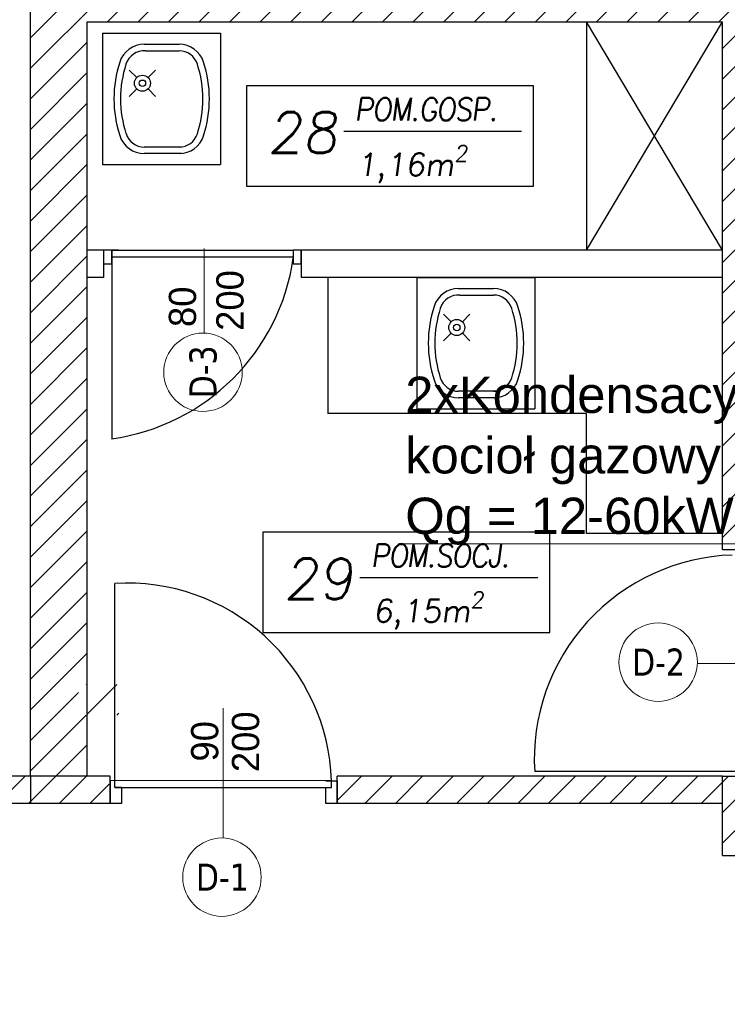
# Model space of a CAD drawing. Header units: millimetres. Extents: x -486876 to 553054, y -140324 to 834178.
# Tile 28 of 155: x -166076 to -162959, y 78064 to 82405. Entities that reach past the tile are written whole.
import ezdxf
from ezdxf.enums import TextEntityAlignment as Align

# ---------------------------------------------------------------- set-up
doc = ezdxf.new("R2010")
doc.units = ezdxf.units.MM
doc.linetypes.add('DASH2', pattern=[0.75, 0.5, -0.25])
for name, color, linetype, lineweight in [('_XREF', 252, 'DASH2', 13), ('IS_GAZ_TEKST', 7, 'Continuous', 20), ('XREF$0$okna', 8, 'Continuous', 20), ('XREF$0$ściana nośna', 8, 'Continuous', 30)]:
    doc.layers.add(name, color=color, linetype=linetype, lineweight=lineweight)
for name, color, linetype in [('XREF$0$ArchiCAD', 8, 'Continuous'), ('XREF$0$DRZWI', 8, 'Continuous'), ('XREF$0$MEBLE', 8, 'Continuous'), ('XREF$0$nowe ściany', 8, 'Continuous'), ('XREF$0$OPIS', 8, 'Continuous'), ('XREF$0$OPISY', 8, 'Continuous'), ('XREF$0$WYPEŁNIENIA', 8, 'Continuous'), ('XREF$0$ŚCIANY', 8, 'Continuous')]:
    doc.layers.add(name, color=color, linetype=linetype)
doc.styles.add('GENERATED_STYLE_1', font='ARIALN.TTF')
doc.styles.add('XREF$0$APLUS', font='arial.ttf', dxfattribs={"width": 0.6})
doc.styles.add('XREF$0$GENERATED_STYLE_1', font='txt')
doc.styles.add('XREF$0$Standard', font='arial.ttf')
doc.styles.add('XREF$0$Verdana 0.8', font='verdana.ttf', dxfattribs={"width": 0.8})
pattern_1 = [(45, (-52999.899, 13162.694), (-6.7351921, 6.7351921), [])]

# ---------------------------------------------------------------- blocks, each defined once
blk = doc.blocks.new('XREF')
at = {"layer": 'XREF$0$WYPEŁNIENIA'}
h = blk.add_hatch(dxfattribs=at)
h.set_pattern_fill('ANSI31', color=256, scale=3)
h.set_pattern_definition(pattern_1)
h.paths.add_polyline_path([(2833.43, 11289.37), (2724.32, 11289.37), (2724.32, 11249.37), (2833.43, 11249.37)])
h.paths.add_polyline_path([(2867.14, 11289.37), (2833.43, 11289.37), (2833.43, 11249.37), (2867.14, 11249.37)])
h.paths.add_polyline_path([(2561.4, 11289.37), (2420.48, 11289.37), (2420.48, 11249.37), (2561.4, 11249.37)])
h.paths.add_polyline_path([(2257.56, 11289.37), (2121.56, 11289.37), (2121.56, 11163.24), (2161.56, 11163.24), (2161.56, 11249.37), (2257.56, 11249.37)])
h.paths.add_polyline_path([(2161.56, 11000.31), (2121.56, 11000.31), (2121.56, 10935.51), (2161.56, 10935.51)])
h.paths.add_polyline_path([(2161.56, 10935.51), (2121.56, 10935.51), (2121.56, 10867.6), (2161.56, 10867.6)])
h.paths.add_polyline_path([(3030.07, 11289.37), (3030.07, 11249.37), (3176.56, 11249.37), (3176.56, 11149.37), (2871.56, 11149.37), (2871.56, 10935.51), (2896.56, 10935.51), (2896.56, 11134.37), (3176.56, 11134.37), (3176.56, 10935.51), (3201.56, 10935.51), (3201.56, 11045.83), (3361.56, 11045.83), (3361.56, 10945.96), (3337.08, 10945.96), (3337.08, 10935.51), (3364.3, 10935.51), (3364.3, 10937.53), (3378.3, 10937.53), (3378.3, 10935.51), (3395.73, 10935.51), (3395.73, 10937.53), (3409.73, 10937.53), (3409.73, 10935.51), (3427.16, 10935.51), (3427.16, 10937.53), (3441.16, 10937.53), (3441.16, 10935.51), (3446.56, 10935.51), (3446.56, 10945.96), (3376.56, 10945.96), (3376.56, 11045.83), (3456.22, 11045.83), (3456.22, 11060.83), (3201.56, 11060.83), (3201.56, 11249.37), (3207.26, 11249.37), (3207.26, 11289.37), (3205.89, 11289.37)])
h.paths.add_polyline_path([(3179.52, 11177.85), (3198.59, 11177.85), (3198.59, 11191.35), (3179.52, 11191.35)], flags=24)
h.paths.add_polyline_path([(3151.69, 11132.98), (3151.69, 11150.77), (3138.19, 11150.77), (3138.19, 11132.98)], flags=25)
h.paths.add_polyline_path([(3276.39, 11044.44), (3276.39, 11062.23), (3262.89, 11062.23), (3262.89, 11044.44)], flags=25)
h = blk.add_hatch(dxfattribs=at)
h.set_pattern_fill('ANSI31', color=256, scale=3)
h.set_pattern_definition(pattern_1)
h.paths.add_polyline_path([(3536.35, 10935.51), (3530.35, 10935.51), (3530.35, 10801.78), (3536.35, 10801.78)])
h.paths.add_polyline_path([(3536.35, 11045.83), (3530.35, 11045.83), (3530.35, 10945.96), (3533.62, 10945.96), (3536.35, 10945.96)], flags=17)
h.paths.add_polyline_path([(3796.56, 11096.65), (3766.56, 11096.65), (3766.56, 11060.83), (3507.62, 11060.83), (3507.62, 11045.83), (3526.56, 11045.83), (3626.56, 11045.83), (3626.56, 10935.51), (3636.56, 10935.51), (3636.56, 11045.83), (3766.56, 11045.83), (3796.56, 11045.83)])
edge = h.paths.add_edge_path()
edge.add_arc((3779.04, 10935.86), 93.67, 192.1343, 192.8888, ccw=False)
edge.add_line((3687.46, 10916.17), (3684.53, 10916.17))
edge.add_line((3684.53, 10916.17), (3684.53, 10926.14))
edge.add_line((3684.53, 10926.14), (3636.56, 10926.14))
edge.add_line((3636.56, 10926.14), (3636.56, 10935.51))
edge.add_line((3636.56, 10935.51), (3626.56, 10935.51))
edge.add_line((3626.56, 10935.51), (3626.56, 10926.14))
edge.add_line((3626.56, 10926.14), (3626.56, 10916.14))
edge.add_line((3626.56, 10916.14), (3626.56, 10891.78))
edge.add_line((3626.56, 10891.78), (3687.73, 10891.78))
edge.add_line((3687.73, 10891.78), (3687.73, 10914.97))
h.paths.add_polyline_path([(3647.75, 10901.56), (3633.75, 10901.56), (3633.75, 10915.56), (3647.75, 10915.56)], flags=16)
h.paths.add_polyline_path([(3796.56, 10926.14), (3766.56, 10926.14), (3766.56, 10872.13), (3796.56, 10872.13)])
h.paths.add_polyline_path([(3796.56, 10818.23), (3766.56, 10818.23), (3766.56, 10801.78), (3747.83, 10801.78), (3747.83, 10786.78), (3766.56, 10786.78), (3766.56, 10776.78), (3796.56, 10776.78)])
h.paths.add_polyline_path([(3747.83, 10801.78), (3680.36, 10801.78), (3680.36, 10786.78), (3747.83, 10786.78)])
h.paths.add_polyline_path([(3406.41, 10801.78), (3376.56, 10801.78), (3376.56, 10889.68), (3446.15, 10889.68), (3446.56, 10916.14), (3446.56, 10926.14), (3446.56, 10935.51), (3441.16, 10935.51), (3441.16, 10923.53), (3427.16, 10923.53), (3427.16, 10935.51), (3409.73, 10935.51), (3409.73, 10923.53), (3395.73, 10923.53), (3395.73, 10935.51), (3378.3, 10935.51), (3378.3, 10923.53), (3364.3, 10923.53), (3364.3, 10935.51), (3337.08, 10935.51), (3337.08, 10926.14), (3301.56, 10926.14), (3301.56, 10920.14), (3301.56, 10916.14), (3337.08, 10916.14), (3337.08, 10889.68), (3361.56, 10889.68), (3361.56, 10801.78), (3189.06, 10801.78), (3176.56, 10801.78), (3176.56, 10766.78), (3201.56, 10766.78), (3201.56, 10786.78), (3406.41, 10786.78)])
h.paths.add_polyline_path([(3214.49, 10923.14), (3214.49, 10926.14), (3201.56, 10926.14), (3201.56, 10935.51), (3176.56, 10935.51), (3176.56, 10901.78), (3201.56, 10901.78), (3201.56, 10916.14), (3214.49, 10916.14)], flags=17)
h.paths.add_polyline_path([(3176.56, 10801.78), (3006.73, 10801.78), (3006.73, 10789.78), (3176.56, 10789.78)])
h.paths.add_polyline_path([(2906.73, 10801.78), (2815.34, 10801.78), (2815.34, 10789.78), (2894.64, 10789.78), (2904.95, 10789.78)])
h.paths.add_polyline_path([(2896.56, 10935.51), (2871.56, 10935.51), (2871.56, 10801.78), (2896.56, 10801.78)])
h.paths.add_polyline_path([(2892.75, 10828.64), (2910.53, 10828.64), (2910.53, 10842.14), (2892.75, 10842.14)])
h = blk.add_hatch(dxfattribs=at)
h.set_pattern_fill('ANSI31', color=256, scale=3)
h.set_pattern_definition(pattern_1)
h.paths.add_polyline_path([(2833.43, 10024.04), (2806.56, 10024.04), (2806.56, 10062.95), (2756.56, 10062.95), (2756.56, 10102.95), (2726.65, 10102.95), (2725.88, 10101.79), (2725.88, 10033.49), (2680.31, 10033.49), (2680.31, 10102.95), (2641.56, 10102.95), (2641.56, 10024.04), (2546.56, 10024.04), (2546.56, 9984.04), (2833.43, 9984.04)])
h.paths.add_polyline_path([(3067, 10024.04), (2833.43, 10024.04), (2833.43, 9984.04), (3067, 9984.04), (3067, 9994.04)])
h.paths.add_polyline_path([(2456.56, 10024.04), (2376.56, 10024.04), (2376.56, 10044.04), (2361.56, 10044.04), (2361.56, 10024.04), (2161.56, 10024.04), (2161.56, 10141.99), (2121.56, 10141.99), (2121.56, 9894.37), (1846.56, 9894.37), (1846.56, 9872.67), (1876.56, 9872.67), (2121.56, 9872.67), (2121.56, 9779.12), (2161.56, 9779.12), (2161.56, 9869.37), (2161.56, 9984.04), (2456.56, 9984.04)])
h.paths.add_polyline_path([(2376.56, 10304.91), (2361.56, 10304.91), (2361.56, 10144.04), (2371.64, 10144.04), (2376.56, 10144.04)])
h.paths.add_polyline_path([(2444.58, 10649.37), (2192.94, 10649.37), (2192.94, 10634.37), (2379.58, 10634.37), (2379.58, 10589.37), (2444.58, 10589.37)])
h.paths.add_polyline_path([(2161.56, 10634.37), (2192.94, 10634.37), (2192.94, 10649.37), (2161.56, 10649.37), (2161.56, 10704.67), (2121.56, 10704.67), (2121.56, 10581.7), (2161.56, 10581.7)])
h.paths.add_polyline_path([(2647.02, 10553.68), (2666.09, 10553.68), (2666.09, 10567.18), (2647.02, 10567.18)], flags=16)
h.paths.add_polyline_path([(2530.53, 10311.91), (2530.53, 10304.91), (2666.56, 10304.91), (2666.56, 10392.95), (2646.56, 10392.95), (2646.56, 10322.95), (2530.53, 10322.95)])
edge = h.paths.add_edge_path()
edge.add_line((2430.53, 10304.91), (2430.53, 10311.91))
edge.add_line((2430.53, 10311.91), (2433.03, 10311.91))
edge.add_line((2433.03, 10311.91), (2430.53, 10314.91))
edge.add_arc((2428.76, 10318.93), 4.39, 293.6835, 426.3165)
edge.add_line((2430.53, 10322.95), (2161.56, 10322.95))
edge.add_line((2161.56, 10322.95), (2161.56, 10418.77))
edge.add_line((2161.56, 10418.77), (2121.56, 10418.77))
edge.add_line((2121.56, 10418.77), (2121.56, 10304.91))
edge.add_line((2121.56, 10304.91), (2430.53, 10304.91))
h.paths.add_polyline_path([(2666.56, 10649.37), (2641.65, 10649.37), (2641.65, 10634.37), (2646.56, 10634.37), (2646.56, 10497.95), (2666.56, 10497.95)])
at = {"layer": 'XREF$0$DRZWI', "ltscale": 1.2}
blk.add_line((2906.73, 10799.86), (2906.73, 10789.78), dxfattribs=at)
at = {"layer": 'XREF$0$DRZWI'}
for points in [[(2907.37, 11033.62), (2903.84, 11033.62), (2903.84, 11027.62), (2907.37, 11027.62)], [(2990.9, 11033.62), (2987.37, 11033.62), (2987.37, 11027.62), (2990.9, 11027.62)]]:
    blk.add_lwpolyline(points, close=True, dxfattribs=at)
for points in [[(2907.37, 11033.62), (2987.37, 11033.62), (2987.37, 11030.54), (2974.87, 11030.54), (2907.37, 11030.54)], [(2910.37, 11033.62), (2907.37, 11033.62), (2907.37, 10950.54)], [(2916.39, 11033.62), (2987.37, 11033.62), (2987.37, 11030.54), (2974.87, 11030.54), (2907.37, 11030.54)], [(2911.73, 10796.78), (2908.73, 10796.78), (2908.73, 10886.78), (2908.73, 10886.78)], [(3183.74, 10806.78), (3183.74, 10803.78), (3093.74, 10803.78), (3093.74, 10803.78)], [(2908.73, 10796.78), (3004.23, 10796.78), (3004.23, 10799.78), (3004.23, 10799.78), (2906.73, 10799.86)], [(2911.73, 10796.78), (2911.73, 10789.78), (2906.73, 10789.78)], [(3001.73, 10799.78), (3006.73, 10799.78), (3006.73, 10789.78), (3001.73, 10789.78)], [(3001.73, 10789.78), (3001.73, 10796.69)]]:
    blk.add_lwpolyline(points, dxfattribs=at)
for centre, radius, start, end in [((2894.62, 11043.34), 93.67, 277.8209, 351.9529), ((3183.69, 10809.22), 90.11, 91.872, 183.4612), ((2914.17, 10796.83), 90.11, 1.872, 93.4612)]:
    blk.add_arc(centre, radius, start, end, dxfattribs=at)
at = {"layer": 'XREF$0$MEBLE'}
for p, q in [((3176.56, 11033.62), (3116.56, 11134.37)), ((3116.56, 11134.37), (3116.56, 11033.62)), ((3116.56, 11033.62), (3176.56, 11134.37)), ((3002.6, 11021.62), (3002.6, 10961.62)), ((3116.56, 10961.62), (3002.6, 10961.62)), ((3116.56, 10908.7), (3116.56, 10961.62)), ((3176.56, 10908.7), (3116.56, 10908.7))]:
    blk.add_line(p, q, dxfattribs=at)
at = {"layer": 'XREF$0$MEBLE', "ltscale": 1.2}
for p, q in [((2903.37, 11129.3), (2903.37, 11071.42)), ((2903.37, 11129.3), (2955.25, 11129.3)), ((2955.25, 11129.3), (2955.25, 11071.42)), ((2955.25, 11129.3), (2955.25, 11071.42)), ((2921.75, 11124.48), (2937.06, 11124.48)), ((2921.75, 11124.48), (2937.06, 11124.48)), ((2922.32, 11121.58), (2937.06, 11121.58)), ((2922.32, 11121.58), (2937.06, 11121.58)), ((2918.42, 11109.78), (2915.11, 11113.08)), ((2918.42, 11109.78), (2915.11, 11113.08)), ((2923.42, 11109.78), (2926.73, 11113.08)), ((2923.42, 11109.78), (2926.73, 11113.08)), ((2918.42, 11104.77), (2915.11, 11101.46)), ((2918.42, 11104.77), (2915.11, 11101.46)), ((2923.42, 11104.77), (2926.73, 11101.46)), ((2923.42, 11104.77), (2926.73, 11101.46)), ((2938.2, 11079.14), (2921.75, 11079.14)), ((2938.2, 11079.14), (2921.75, 11079.14)), ((2938.2, 11076.24), (2921.75, 11076.24)), ((2938.2, 11076.24), (2921.75, 11076.24)), ((2903.37, 11071.42), (2955.25, 11071.42)), ((3041.86, 11021.62), (3041.86, 10963.74)), ((3041.86, 11021.62), (3093.74, 11021.62)), ((3093.74, 11021.62), (3093.74, 10963.74)), ((3093.74, 11021.62), (3093.74, 10963.74)), ((3060.24, 11016.8), (3075.54, 11016.8)), ((3060.24, 11016.8), (3075.54, 11016.8)), ((3060.81, 11013.91), (3075.54, 11013.91)), ((3060.81, 11013.91), (3075.54, 11013.91)), ((3056.91, 11002.1), (3053.6, 11005.4)), ((3056.91, 11002.1), (3053.6, 11005.4)), ((3061.91, 11002.1), (3065.22, 11005.4)), ((3061.91, 11002.1), (3065.22, 11005.4)), ((3056.9, 10997.09), (3053.6, 10993.78)), ((3056.9, 10997.09), (3053.6, 10993.78)), ((3061.91, 10997.09), (3065.22, 10993.78)), ((3061.91, 10997.09), (3065.22, 10993.78)), ((3076.69, 10971.46), (3060.24, 10971.46)), ((3076.69, 10971.46), (3060.24, 10971.46)), ((3076.69, 10968.56), (3060.24, 10968.56)), ((3076.69, 10968.56), (3060.24, 10968.56)), ((3041.86, 10963.74), (3093.74, 10963.74))]:
    blk.add_line(p, q, dxfattribs=at)
for centre, radius in [((2920.92, 11107.27), 3.54), ((2920.92, 11107.27), 3.54), ((2920.92, 11107.27), 1.42), ((2920.92, 11107.27), 1.42), ((3059.41, 10999.59), 3.54), ((3059.41, 10999.59), 3.54), ((3059.41, 10999.59), 1.42), ((3059.41, 10999.59), 1.42)]:
    blk.add_circle(centre, radius, dxfattribs=at)
for centre, radius, start, end in [((2921.75, 11113.12), 11.38, 90, 162.2042), ((2921.75, 11113.12), 11.38, 90, 162.2042), ((2921.75, 11113.12), 8.49, 86.1642, 162.2042), ((2921.75, 11113.12), 8.49, 86.1642, 162.2042), ((2937.06, 11113.1), 11.38, 17.7958, 90), ((2937.06, 11113.1), 11.38, 17.7958, 90), ((2937.06, 11113.1), 8.49, 17.7958, 90), ((2937.06, 11113.1), 8.49, 17.7958, 90), ((2961.44, 11100.38), 53.06, 162.2042, 180), ((2961.44, 11100.38), 53.06, 162.2042, 180), ((2961.44, 11100.38), 50.16, 162.2042, 180), ((2961.44, 11100.38), 50.16, 162.2042, 180), ((2897.37, 11100.36), 50.16, 360, 17.7958), ((2897.37, 11100.36), 50.16, 360, 17.7958), ((2897.37, 11100.36), 53.06, 360, 17.7958), ((2897.37, 11100.36), 53.06, 360, 17.7958), ((2961.44, 11100.38), 53.06, 180, 197.7958), ((2961.44, 11100.38), 53.06, 180, 197.7958), ((2961.44, 11100.38), 50.16, 180, 197.7958), ((2961.44, 11100.38), 50.16, 180, 197.7958), ((2897.37, 11100.36), 50.16, 342.2042, 360), ((2897.37, 11100.36), 50.16, 342.2042, 360), ((2897.37, 11100.36), 53.06, 342.2042, 360), ((2897.37, 11100.36), 53.06, 342.2042, 360), ((2921.18, 11088.43), 9.33, 180, 180.0277), ((2921.18, 11088.43), 9.33, 180, 180.0277), ((2921.8, 11087.67), 11.43, 197.877, 269.7877), ((2921.8, 11087.67), 11.43, 197.877, 269.7877), ((2921.8, 11087.67), 8.53, 197.9046, 269.7154), ((2921.8, 11087.67), 8.53, 197.9046, 269.7154), ((2937.06, 11087.62), 8.49, 270, 342.2042), ((2937.06, 11087.62), 8.49, 270, 342.2042), ((2937.06, 11087.62), 11.38, 270, 342.2042), ((2937.06, 11087.62), 11.38, 270, 342.2042), ((3060.24, 11005.44), 11.38, 90, 162.2042), ((3060.24, 11005.44), 11.38, 90, 162.2042), ((3060.24, 11005.44), 8.49, 86.1642, 162.2042), ((3060.24, 11005.44), 8.49, 86.1642, 162.2042), ((3075.54, 11005.42), 11.38, 17.7958, 90), ((3075.54, 11005.42), 11.38, 17.7958, 90), ((3075.54, 11005.42), 8.49, 17.7958, 90), ((3075.54, 11005.42), 8.49, 17.7958, 90), ((3099.93, 10992.7), 53.06, 162.2042, 180), ((3099.93, 10992.7), 53.06, 162.2042, 180), ((3035.86, 10992.68), 53.06, 360, 17.7958), ((3035.86, 10992.68), 53.06, 360, 17.7958), ((3099.93, 10992.7), 50.16, 162.2042, 180), ((3099.93, 10992.7), 50.16, 162.2042, 180), ((3035.86, 10992.68), 50.16, 360, 17.7958), ((3035.86, 10992.68), 50.16, 360, 17.7958), ((3099.93, 10992.7), 53.06, 180, 197.7958), ((3099.93, 10992.7), 53.06, 180, 197.7958), ((3099.93, 10992.7), 50.16, 180, 197.7958), ((3099.93, 10992.7), 50.16, 180, 197.7958), ((3035.86, 10992.68), 50.16, 342.2042, 360), ((3035.86, 10992.68), 50.16, 342.2042, 360), ((3035.86, 10992.68), 53.06, 342.2042, 360), ((3035.86, 10992.68), 53.06, 342.2042, 360), ((3059.66, 10980.75), 9.33, 180, 180.0277), ((3059.66, 10980.75), 9.33, 180, 180.0277), ((3060.28, 10979.99), 11.43, 197.877, 269.7877), ((3060.28, 10979.99), 11.43, 197.877, 269.7877), ((3060.28, 10979.99), 8.53, 197.9046, 269.7154), ((3060.28, 10979.99), 8.53, 197.9046, 269.7154), ((3075.54, 10979.94), 8.49, 270, 342.2042), ((3075.54, 10979.94), 8.49, 270, 342.2042), ((3075.54, 10979.94), 11.38, 270, 342.2042), ((3075.54, 10979.94), 11.38, 270, 342.2042)]:
    blk.add_arc(centre, radius, start, end, dxfattribs=at)
at = {"layer": 'XREF$0$nowe ściany'}
for p, q in [((2906.73, 10801.78), (2871.56, 10801.78)), ((2871.56, 10801.78), (2871.56, 10789.78)), ((2906.73, 10789.78), (2906.73, 10801.78)), ((3176.56, 10801.78), (3006.73, 10801.78)), ((3006.73, 10789.78), (3006.73, 10801.78)), ((2911.73, 10789.78), (2871.56, 10789.78)), ((3176.56, 10789.78), (3006.73, 10789.78))]:
    blk.add_line(p, q, dxfattribs=at)
at = {"layer": 'XREF$0$okna'}
for points in [[(2948.12, 11034.35), (2948.12, 10997.19)], [(2948.12, 11034.35), (2948.12, 10997.19)], [(3222.59, 10851.53), (3165.47, 10851.53)], [(2956.48, 10831.71), (2956.48, 10774.59)]]:
    blk.add_lwpolyline(points, dxfattribs=at)
for centre in [(2947.6, 10979.86), (3148.14, 10852.05), (2955.95, 10757.25)]:
    blk.add_circle(centre, 17.28, dxfattribs=at)
at = {"layer": 'XREF$0$OPIS'}
for p, q in [((3009.62, 11086.16), (3088, 11086.16)), ((3016.78, 10889.38), (3095.16, 10889.38))]:
    blk.add_line(p, q, dxfattribs=at)
for points in [[(3093.19, 11106.08), (2966.77, 11106.08), (2966.77, 11061.91), (3093.19, 11061.91)], [(3100.35, 10909.3), (2973.93, 10909.3), (2973.93, 10865.13), (3100.35, 10865.13)]]:
    blk.add_lwpolyline(points, close=True, dxfattribs=at)
at = {"layer": 'XREF$0$ściana nośna'}
for p, q in [((2871.56, 10801.78), (2871.56, 11149.37)), ((2896.56, 10801.78), (2896.56, 11134.37)), ((2896.56, 11134.37), (3176.56, 11134.37)), ((3176.56, 10901.78), (3176.56, 11134.37)), ((2903.84, 11033.62), (2896.56, 11033.62)), ((2903.84, 11033.62), (2903.84, 11021.62)), ((3176.56, 11033.62), (2990.9, 11033.62)), ((2990.9, 11033.62), (2990.9, 11021.62)), ((2903.84, 11021.62), (2896.56, 11021.62)), ((3176.56, 11021.62), (2990.9, 11021.62)), ((3176.56, 10901.78), (3201.56, 10901.78)), ((2871.56, 10801.78), (2815.34, 10801.78)), ((3176.56, 10801.78), (3201.56, 10801.78)), ((3176.56, 10766.78), (3176.56, 10801.78)), ((2871.56, 10789.78), (2815.34, 10789.78)), ((3176.56, 10766.78), (3201.56, 10766.78))]:
    blk.add_line(p, q, dxfattribs=at)
at = {"layer": 'XREF$0$ŚCIANY', "lineweight": 25, "ltscale": 1.2}
blk.add_line((3006.73, 10799.78), (3006.73, 10789.78), dxfattribs=at)
blk.add_line((3006.73, 10799.78), (3006.73, 10789.78), dxfattribs=at)
at = {"style": 'XREF$0$APLUS'}
blk.add_attdef('165', text='', height=12.94, rotation=90, dxfattribs=at).set_placement((5850.28, 4086.91), align=Align.TOP_CENTER)
blk.add_attdef('70', text='', height=12.94, rotation=90, dxfattribs=at).set_placement((5846.74, 4087.03), align=Align.BOTTOM_CENTER)
at = {"layer": 'XREF$0$ArchiCAD', "style": 'XREF$0$GENERATED_STYLE_1'}
for s, p in [('200', (2969.08, 10998.11)), ('80', (2948.15, 10999.79)), ('200', (2975.95, 10803.56)), ('90', (2957.94, 10808.24))]:
    blk.add_text(s, height=12, rotation=90, dxfattribs=at).set_placement(p, align=Align.BOTTOM_LEFT)
at = {"layer": 'XREF$0$DRZWI', "style": 'XREF$0$APLUS'}
for tag, height, p in [('90', 10.59, (3968.05, 17970.78)), ('90', 10.59, (4273.69, 17907.63)), ('90', 10.59, (4647.11, 17907.63)), ('90', 10.59, (4995.74, 17907.63)), ('90', 10.59, (5345.01, 17907.63)), ('90', 8.24, (3625.86, 17450.53)), ('90', 8.24, (4282.58, 17436.64)), ('90', 8.24, (4577.82, 17436.64)), ('90', 8.24, (5003.12, 17436.64)), ('90', 8.24, (5300.95, 17436.64)), ('90', 8.24, (5625.63, 17350.96)), ('110', 12.94, (3772.73, 10725.01)), ('100', 12.94, (3763.85, 10003.38)), ('90', 10.59, (3383.41, 9921.97)), ('83', 10.59, (4118.73, 4184.03))]:
    blk.add_attdef(tag, text='', height=height, dxfattribs=at).set_placement(p, align=Align.BOTTOM_CENTER)
for tag, height, p in [('200', 10.59, (3967.95, 17967.89)), ('200', 10.59, (4273.59, 17904.74)), ('200', 10.59, (4647.01, 17904.74)), ('200', 10.59, (4995.64, 17904.74)), ('200', 10.59, (5344.91, 17904.74)), ('200', 8.24, (3625.86, 17448.28)), ('200', 8.24, (4282.58, 17434.39)), ('200', 8.24, (4577.82, 17434.39)), ('200', 8.24, (5003.12, 17434.39)), ('200', 8.24, (5300.95, 17434.39)), ('200', 8.24, (5625.63, 17348.71)), ('210', 12.94, (3772.6, 10721.48)), ('200', 12.94, (3763.85, 9999.84)), ('200', 10.59, (3383.31, 9919.08)), ('178', 10.59, (4118.62, 4181.14))]:
    blk.add_attdef(tag, text='', height=height, dxfattribs=at).set_placement(p, align=Align.TOP_CENTER)
for tag, height, p in [('205', 10.59, (4204.92, 17787.31)), ('210', 10.59, (5722.65, 17787.31)), ('210', 12.94, (4044.07, 17776.19)), ('210', 12.94, (4602.86, 17776.83)), ('210', 12.94, (4951.5, 17776.83)), ('210', 12.94, (5300.98, 17776.83)), ('210', 12.94, (3579.16, 17557.04)), ('210', 12.94, (3935.88, 17557.04)), ('210', 12.94, (4219.13, 17557.04)), ('210', 12.94, (4633.7, 17557.04)), ('210', 12.94, (4958.43, 17557.04)), ('210', 12.94, (5356.84, 17557.04)), ('210', 12.94, (5615.9, 17557.04)), ('200', 11.76, (4716.1, 10187.15)), ('200', 11.76, (4936.97, 10128.95)), ('200', 11.76, (5363.02, 10117.1)), ('210', 13.53, (3475.75, 9987.9)), ('170', 11.76, (4209.38, 4035.73))]:
    blk.add_attdef(tag, text='', height=height, rotation=90, dxfattribs=at).set_placement(p, align=Align.TOP_CENTER)
for tag, height, p in [('100', 10.59, (5719.75, 17787.41)), ('96', 10.59, (4202.03, 17787.41)), ('100', 12.94, (4040.53, 17776.32)), ('100', 12.94, (4599.33, 17776.96)), ('100', 12.94, (4947.96, 17776.96)), ('100', 12.94, (5297.45, 17776.96)), ('100', 12.94, (3575.63, 17557.16)), ('100', 12.94, (3932.34, 17557.16)), ('100', 12.94, (4215.59, 17557.16)), ('100', 12.94, (4630.17, 17557.16)), ('100', 12.94, (4954.89, 17557.16)), ('100', 12.94, (5353.3, 17557.16)), ('100', 12.94, (5612.36, 17557.16)), ('90', 11.76, (4712.89, 10187.26)), ('90', 11.76, (4933.75, 10129.07)), ('90', 11.76, (5359.81, 10117.21)), ('120', 13.53, (3472.06, 9987.9)), ('90', 11.76, (4206.17, 4035.84))]:
    blk.add_attdef(tag, text='', height=height, rotation=90, dxfattribs=at).set_placement(p, align=Align.BOTTOM_CENTER)
at = {"layer": 'XREF$0$OPIS', "attachment_point": 1, "style": 'XREF$0$Standard'}
for s, width, insert, char_height in [('\\A1;{\\Fromans|c238;\\Q8;\\W0.9;\\T0.95;POM.GOSP.}', 99.6382, (3014.49, 11100.79), 10), ('\\A1;{\\Fromans|c238;\\Q8;28}', 79.0239, (2976.03, 11094.54), 18), ('\\A1;{\\Fromans|c238;\\Q8;1,16m\\H0.7x;\\S2^ ;}', 79.0239, (3015.4, 11079.84), 10), ('\\A1;{\\Fromans|c238;\\Q8;\\W0.9;\\T0.95;POM.SOCJ.}', 99.6382, (3021.65, 10904.01), 10), ('\\A1;{\\Fromans|c238;\\Q8;29}', 79.0239, (2983.2, 10897.76), 18), ('\\A1;{\\Fromans|c238;\\Q8;6,15m\\H0.7x;\\S2^ ;}', 79.0239, (3022.57, 10883.06), 10)]:
    blk.add_mtext_dynamic_manual_height_columns(s, width=width, gutter_width=1, heights=[0], dxfattribs=dict(at, insert=insert, char_height=char_height))
at = {"layer": 'XREF$0$OPISY', "style": 'XREF$0$Verdana 0.8', "width": 0.8}
for s, rotation, p in [('D-3', 90, (2947.6, 10980.03)), ('D-2', 360, (3148.31, 10852.05)), ('D-1', 360, (2956.13, 10757.25))]:
    blk.add_text(s, height=12, rotation=rotation, dxfattribs=at).set_placement(p, align=Align.MIDDLE_CENTER)

msp = doc.modelspace()

# ---------------------------------------------------------------- linework, layer by layer
at = {"layer": 'IS_GAZ_TEKST', "color": 7}
msp.add_line((-164409.48398, 80093.97462), (-161702.86068, 80093.97462), dxfattribs=at)

# ---------------------------------------------------------------- block references
at = {"layer": '_XREF', "xscale": 10, "yscale": 10, "zscale": 10}
msp.add_blockref('XREF', (-194744.7507, -28948.20066), dxfattribs=at)

# ---------------------------------------------------------------- texts
at = {"layer": 'IS_GAZ_TEKST', "color": 7, "insert": (-164377.68967, 80830.91), "char_height": 160, "width": 4183.4030239, "attachment_point": 1, "style": 'GENERATED_STYLE_1'}
msp.add_mtext('{\\fArial|b0|i0|c238|p34;2xKondensacyjny wiszący\\Pkocioł gazowy NC60 WH\\PQg = 12-60kW}', dxfattribs=at)

doc.saveas('drawing.dxf')
